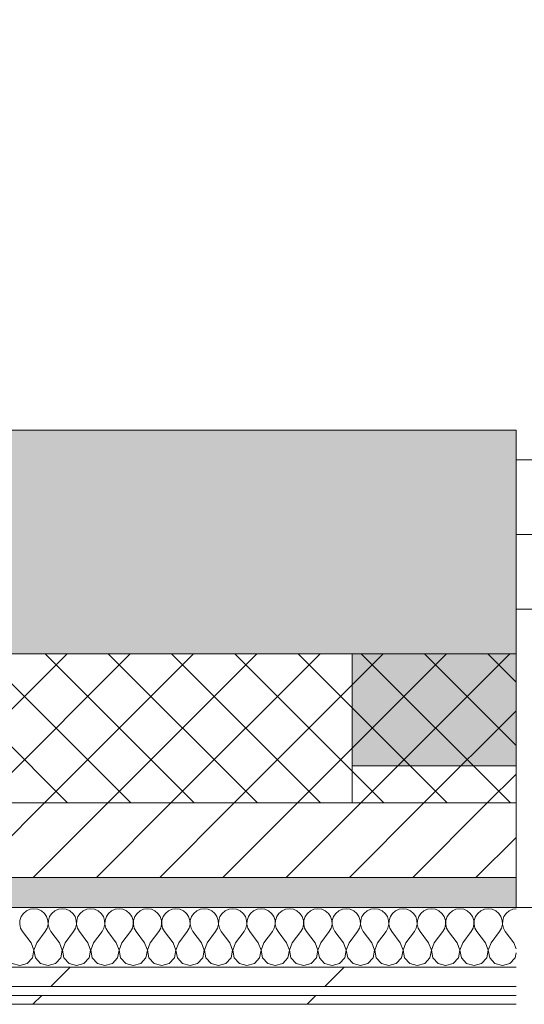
# Model space of a CAD drawing. Header units: millimetres. Extents: x -30280 to 19093, y -18706 to 4378.
# Tile 14 of 206: x -14619 to -14281, y -12404 to -11744. Entities that reach past the tile are written whole.
import ezdxf

# ---------------------------------------------------------------- set-up
doc = ezdxf.new("R2010")
doc.units = ezdxf.units.MM
doc.header["$MEASUREMENT"] = 0
doc.linetypes.add('Wipeout_Contour', pattern=[1000, 0, -1000])
for name, color, linetype in [('02_ACAB_Anotacio Portes', 7, 'Continuous'), ('12_FAÇ_Façana', 7, 'Continuous'), ('Nuevo_08_E_Envans secs', 7, 'Continuous'), ('Ventanas Archicad', 7, 'Continuous')]:
    doc.layers.add(name, color=color, linetype=linetype)
for name, color, linetype, lineweight in [('02_ACAB_Anotacio Portes_Pluma_Nº__46', 5, 'Continuous', 5), ('12_FAÇ_Façana_Pluma_Nº__1', 7, 'Continuous', 5), ('12_FAÇ_Façana_Pluma_Nº__2', 8, 'Continuous', 5), ('12_FAÇ_Façana_Pluma_Nº__7', 7, 'Continuous', 5), ('Nuevo_08_E_Envans secs_Pluma_Nº__1', 7, 'Continuous', 5), ('Ventanas Archicad_Pluma_Nº__1', 7, 'Continuous', 5), ('Ventanas Archicad_Pluma_Nº__7', 7, 'Continuous', 5)]:
    doc.layers.add(name, color=color, linetype=linetype, lineweight=lineweight)
for name, color, linetype, lineweight, true_color in [('12_FAÇ_Façana_Pluma_Nº__102', 7, 'Continuous', 5, 0xcccccc), ('12_FAÇ_Façana_Pluma_Nº__174', 7, 'Continuous', 13, 0xe4ad2c), ('12_FAÇ_Façana_Pluma_Nº__176', 7, 'Continuous', 15, 0x93a0c6), ('Nuevo_08_E_Envans secs_Pluma_Nº__102', 7, 'Continuous', 5, 0xcccccc), ('Nuevo_08_E_Envans secs_Pluma_Nº__171', 171, 'Continuous', 13, 0xaaaaff), ('Nuevo_08_E_Envans secs_Pluma_Nº__177', 7, 'Continuous', 15, 0xf7e046)]:
    doc.layers.add(name, color=color, linetype=linetype, lineweight=lineweight, true_color=true_color)
doc.styles.add('Estilo_Generado_1', font='arial.ttf')
pattern_1 = [(45, (0, 0), (-183.8478, 183.8478), [195, -65]), (45, (7e-14, 183.85), (-183.8478, 183.8478), [195, -65])]

# ---------------------------------------------------------------- blocks, each defined once
blk = doc.blocks.new('Muro_25_1', base_point=(-14286.11, -12338.98))
at = {"layer": '12_FAÇ_Façana_Pluma_Nº__102', "linetype": 'Continuous', "lineweight": 0, "true_color": 0xe5e5e5}
blk.add_hatch(color=254, dxfattribs=at).paths.add_polyline_path([(-14286.11, -12018.98), (-17641.11, -12018.98), (-17641.11, -12168.98), (-14286.11, -12168.98)])
at = {"layer": '12_FAÇ_Façana_Pluma_Nº__174', "linetype": 'Continuous', "lineweight": 13, "true_color": 0xe4ad2c}
h = blk.add_hatch(dxfattribs=at)
h.set_pattern_fill('SATE_Aislamiento_0001', color=42, style=0, pattern_type=2)
h.set_pattern_definition([(45, (0, 0), (-21.213203, 21.213203), []), (135, (0, 0), (21.213203, 21.213203), [])])
h.paths.add_polyline_path([(-17641.11, -12268.98), (-14286.11, -12268.98), (-14286.11, -12168.98), (-17641.11, -12168.98)])
at = {"layer": '12_FAÇ_Façana_Pluma_Nº__176', "linetype": 'Continuous', "lineweight": 0, "true_color": 0x495063}
blk.add_hatch(color=251, dxfattribs=at).paths.add_polyline_path([(-17641.11, -12338.98), (-14286.11, -12338.98), (-14286.11, -12318.98), (-17641.11, -12318.98)])
at = {"layer": '12_FAÇ_Façana_Pluma_Nº__2', "linetype": 'Continuous', "lineweight": 5}
h = blk.add_hatch(dxfattribs=at)
h.set_pattern_fill('Ceramic_0001', color=8, style=0, pattern_type=2)
h.set_pattern_definition([(45, (0, 0), (-21.213203, 21.213203), [])])
h.paths.add_polyline_path([(-17641.11, -12318.98), (-14286.11, -12318.98), (-14286.11, -12268.98), (-17641.11, -12268.98)])
at = {"layer": '12_FAÇ_Façana_Pluma_Nº__7', "color": 7, "linetype": 'Continuous', "lineweight": 5}
for p, q in [((-17641.11, -12168.98), (-14286.11, -12168.98)), ((-17641.11, -12268.98), (-14286.11, -12268.98)), ((-17641.11, -12318.98), (-14286.11, -12318.98))]:
    blk.add_line(p, q, dxfattribs=at)
at = {"layer": '12_FAÇ_Façana_Pluma_Nº__7', "color": 7, "linetype": 'Continuous', "lineweight": 5, "flags": 128}
for points in [[(-14286.11, -12018.98), (-17641.11, -12018.98)], [(-14286.11, -12058.98), (-14286.11, -12018.98)], [(-17641.11, -12338.98), (-14286.11, -12338.98)]]:
    blk.add_lwpolyline(points, dxfattribs=at)
blk = doc.blocks.new('Ventana Vertical Multi-Faja 27')
at = {"layer": 'Ventanas Archicad_Pluma_Nº__1', "color": 7, "linetype": 'Continuous', "lineweight": 5}
for p, q in [((-600, 50), (600, 50)), ((-600, 0), (-550, 0)), ((-550, -50), (-600, -50)), ((-600, -180), (-600, -155)), ((-600, -250), (600, -250))]:
    blk.add_line(p, q, dxfattribs=at)
at = {"layer": 'Ventanas Archicad_Pluma_Nº__7', "color": 7, "linetype": 'Continuous', "lineweight": 5}
for p, q in [((-600, 50), (-600, 30)), ((-600, 30), (-600, 0)), ((-600, 30), (-600, 0)), ((-600, 0), (-600, -50)), ((-600, 0), (-600, -50)), ((-600, 0), (-600, -50)), ((-600, 0), (-600, -50)), ((-600, -50), (-600, -80)), ((-600, -50), (-600, -80)), ((-600, -80), (-600, -155)), ((-600, -80), (-600, -155)), ((-600, -180), (-600, -230)), ((-600, -230), (-600, -250))]:
    blk.add_line(p, q, dxfattribs=at)
blk = doc.blocks.new('Muro_27_1', base_point=(-13091.11, -12338.98))
at = {"layer": '12_FAÇ_Façana', "linetype": 'Continuous', "lineweight": 0, "true_color": 0x000000}
h = blk.add_hatch(dxfattribs=at)
h.set_pattern_fill('Yeso_0001', color=18, style=0, pattern_type=2)
h.set_pattern_definition([(0, (0, 0), (0, 75), [0, -75])])
h.paths.add_polyline_path([(-14286.11, -12268.98), (-14286.11, -12243.98), (-14396.11, -12243.98), (-14396.11, -12268.98)])
at = {"layer": '12_FAÇ_Façana_Pluma_Nº__102', "linetype": 'Continuous', "lineweight": 0, "true_color": 0xe5e5e5}
blk.add_hatch(color=254, dxfattribs=at).paths.add_polyline_path([(-14396.11, -12168.98), (-14396.11, -12243.98), (-14286.11, -12243.98), (-14286.11, -12058.98)])
at = {"layer": '12_FAÇ_Façana_Pluma_Nº__1', "color": 7, "linetype": 'Continuous', "lineweight": 5}
for p, q in [((-14396.11, -12243.98), (-14396.11, -12268.98)), ((-14286.11, -12243.98), (-14396.11, -12243.98)), ((-14286.11, -12268.98), (-14286.11, -12243.98)), ((-14396.11, -12268.98), (-14286.11, -12268.98))]:
    blk.add_line(p, q, dxfattribs=at)
at = {"layer": '12_FAÇ_Façana_Pluma_Nº__7', "color": 7, "linetype": 'Continuous', "lineweight": 5}
for p, q in [((-14286.11, -12038.98), (-14286.11, -12058.98)), ((-14286.11, -12058.98), (-14286.11, -12088.98)), ((-14286.11, -12058.98), (-14286.11, -12088.98)), ((-14286.11, -12088.98), (-14286.11, -12138.98)), ((-14286.11, -12088.98), (-14286.11, -12138.98)), ((-14286.11, -12138.98), (-14286.11, -12168.98)), ((-14286.11, -12138.98), (-14286.11, -12168.98)), ((-14396.11, -12168.98), (-14396.11, -12243.98)), ((-14286.11, -12168.98), (-14286.11, -12243.98)), ((-14286.11, -12168.98), (-14286.11, -12243.98)), ((-14286.11, -12268.98), (-14286.11, -12318.98)), ((-14286.11, -12318.98), (-14286.11, -12338.98))]:
    blk.add_line(p, q, dxfattribs=at)
at = {"layer": 'Ventanas Archicad', "color": 253, "linetype": 'Continuous', "lineweight": 5, "true_color": 0xa4a4a6, "zscale": 1000}
blk.add_blockref('Ventana Vertical Multi-Faja 27', (-13686.11, -12088.98), dxfattribs=at)
blk = doc.blocks.new('*X412')
at = {"layer": 'Nuevo_08_E_Envans secs_Pluma_Nº__102', "color": 254, "linetype": 'Continuous', "lineweight": 5, "true_color": 0xcccccc}
for p, q in [((-14616.55, -12343.03), (-14618.04, -12345.19)), ((-14614.53, -12341.35), (-14616.55, -12343.03)), ((-14612.13, -12340.29), (-14614.53, -12341.35)), ((-14609.52, -12339.93), (-14612.13, -12340.29)), ((-14606.92, -12340.29), (-14609.52, -12339.93)), ((-14604.52, -12341.35), (-14606.92, -12340.29)), ((-14602.49, -12343.03), (-14604.52, -12341.35)), ((-14601.01, -12345.19), (-14602.49, -12343.03)), ((-14597.51, -12343.03), (-14598.99, -12345.19)), ((-14595.48, -12341.35), (-14597.51, -12343.03)), ((-14593.08, -12340.29), (-14595.48, -12341.35)), ((-14590.48, -12339.93), (-14593.08, -12340.29)), ((-14587.87, -12340.29), (-14590.48, -12339.93)), ((-14585.47, -12341.35), (-14587.87, -12340.29)), ((-14583.45, -12343.03), (-14585.47, -12341.35)), ((-14581.96, -12345.19), (-14583.45, -12343.03)), ((-14578.46, -12343.03), (-14579.95, -12345.19)), ((-14576.44, -12341.35), (-14578.46, -12343.03)), ((-14574.03, -12340.29), (-14576.44, -12341.35)), ((-14571.43, -12339.93), (-14574.03, -12340.29)), ((-14568.83, -12340.29), (-14571.43, -12339.93)), ((-14566.42, -12341.35), (-14568.83, -12340.29)), ((-14564.4, -12343.03), (-14566.42, -12341.35)), ((-14562.91, -12345.19), (-14564.4, -12343.03)), ((-14559.41, -12343.03), (-14560.9, -12345.19)), ((-14557.39, -12341.35), (-14559.41, -12343.03)), ((-14554.98, -12340.29), (-14557.39, -12341.35)), ((-14552.38, -12339.93), (-14554.98, -12340.29)), ((-14549.78, -12340.29), (-14552.38, -12339.93)), ((-14547.37, -12341.35), (-14549.78, -12340.29)), ((-14545.35, -12343.03), (-14547.37, -12341.35)), ((-14543.86, -12345.19), (-14545.35, -12343.03)), ((-14540.36, -12343.03), (-14541.85, -12345.19)), ((-14538.34, -12341.35), (-14540.36, -12343.03)), ((-14535.94, -12340.29), (-14538.34, -12341.35)), ((-14533.33, -12339.93), (-14535.94, -12340.29)), ((-14530.73, -12340.29), (-14533.33, -12339.93)), ((-14528.33, -12341.35), (-14530.73, -12340.29)), ((-14526.3, -12343.03), (-14528.33, -12341.35)), ((-14524.81, -12345.19), (-14526.3, -12343.03)), ((-14521.32, -12343.03), (-14522.8, -12345.19)), ((-14519.29, -12341.35), (-14521.32, -12343.03)), ((-14516.89, -12340.29), (-14519.29, -12341.35)), ((-14514.29, -12339.93), (-14516.89, -12340.29)), ((-14511.68, -12340.29), (-14514.29, -12339.93)), ((-14509.28, -12341.35), (-14511.68, -12340.29)), ((-14507.26, -12343.03), (-14509.28, -12341.35)), ((-14505.77, -12345.19), (-14507.26, -12343.03)), ((-14502.27, -12343.03), (-14503.76, -12345.19)), ((-14500.25, -12341.35), (-14502.27, -12343.03)), ((-14497.84, -12340.29), (-14500.25, -12341.35)), ((-14495.24, -12339.93), (-14497.84, -12340.29)), ((-14492.64, -12340.29), (-14495.24, -12339.93)), ((-14490.23, -12341.35), (-14492.64, -12340.29)), ((-14488.21, -12343.03), (-14490.23, -12341.35)), ((-14486.72, -12345.19), (-14488.21, -12343.03)), ((-14483.22, -12343.03), (-14484.71, -12345.19)), ((-14481.2, -12341.35), (-14483.22, -12343.03)), ((-14478.79, -12340.29), (-14481.2, -12341.35)), ((-14476.19, -12339.93), (-14478.79, -12340.29)), ((-14473.59, -12340.29), (-14476.19, -12339.93)), ((-14471.18, -12341.35), (-14473.59, -12340.29)), ((-14469.16, -12343.03), (-14471.18, -12341.35)), ((-14467.67, -12345.19), (-14469.16, -12343.03)), ((-14464.17, -12343.03), (-14465.66, -12345.19)), ((-14462.15, -12341.35), (-14464.17, -12343.03)), ((-14459.75, -12340.29), (-14462.15, -12341.35)), ((-14457.14, -12339.93), (-14459.75, -12340.29)), ((-14454.54, -12340.29), (-14457.14, -12339.93)), ((-14452.14, -12341.35), (-14454.54, -12340.29)), ((-14450.11, -12343.03), (-14452.14, -12341.35)), ((-14448.62, -12345.19), (-14450.11, -12343.03)), ((-14445.13, -12343.03), (-14446.61, -12345.19)), ((-14443.1, -12341.35), (-14445.13, -12343.03)), ((-14440.7, -12340.29), (-14443.1, -12341.35)), ((-14438.1, -12339.93), (-14440.7, -12340.29)), ((-14435.49, -12340.29), (-14438.1, -12339.93)), ((-14433.09, -12341.35), (-14435.49, -12340.29)), ((-14431.06, -12343.03), (-14433.09, -12341.35)), ((-14429.58, -12345.19), (-14431.06, -12343.03)), ((-14426.08, -12343.03), (-14427.57, -12345.19)), ((-14424.05, -12341.35), (-14426.08, -12343.03)), ((-14421.65, -12340.29), (-14424.05, -12341.35)), ((-14419.05, -12339.93), (-14421.65, -12340.29)), ((-14416.45, -12340.29), (-14419.05, -12339.93)), ((-14414.04, -12341.35), (-14416.45, -12340.29)), ((-14412.02, -12343.03), (-14414.04, -12341.35)), ((-14410.53, -12345.19), (-14412.02, -12343.03)), ((-14407.03, -12343.03), (-14408.52, -12345.19)), ((-14405.01, -12341.35), (-14407.03, -12343.03)), ((-14402.6, -12340.29), (-14405.01, -12341.35)), ((-14400, -12339.93), (-14402.6, -12340.29)), ((-14397.4, -12340.29), (-14400, -12339.93)), ((-14394.99, -12341.35), (-14397.4, -12340.29)), ((-14392.97, -12343.03), (-14394.99, -12341.35)), ((-14391.48, -12345.19), (-14392.97, -12343.03)), ((-14387.98, -12343.03), (-14389.47, -12345.19)), ((-14385.96, -12341.35), (-14387.98, -12343.03)), ((-14383.55, -12340.29), (-14385.96, -12341.35)), ((-14380.95, -12339.93), (-14383.55, -12340.29)), ((-14378.35, -12340.29), (-14380.95, -12339.93)), ((-14375.95, -12341.35), (-14378.35, -12340.29)), ((-14373.92, -12343.03), (-14375.95, -12341.35)), ((-14372.43, -12345.19), (-14373.92, -12343.03)), ((-14368.94, -12343.03), (-14370.42, -12345.19)), ((-14366.91, -12341.35), (-14368.94, -12343.03)), ((-14364.51, -12340.29), (-14366.91, -12341.35)), ((-14361.9, -12339.93), (-14364.51, -12340.29)), ((-14359.3, -12340.29), (-14361.9, -12339.93)), ((-14356.9, -12341.35), (-14359.3, -12340.29)), ((-14354.87, -12343.03), (-14356.9, -12341.35)), ((-14353.39, -12345.19), (-14354.87, -12343.03)), ((-14349.89, -12343.03), (-14351.38, -12345.19)), ((-14347.86, -12341.35), (-14349.89, -12343.03)), ((-14345.46, -12340.29), (-14347.86, -12341.35)), ((-14342.86, -12339.93), (-14345.46, -12340.29)), ((-14340.25, -12340.29), (-14342.86, -12339.93)), ((-14337.85, -12341.35), (-14340.25, -12340.29)), ((-14335.83, -12343.03), (-14337.85, -12341.35)), ((-14334.34, -12345.19), (-14335.83, -12343.03)), ((-14330.84, -12343.03), (-14332.33, -12345.19)), ((-14328.82, -12341.35), (-14330.84, -12343.03)), ((-14326.41, -12340.29), (-14328.82, -12341.35)), ((-14323.81, -12339.93), (-14326.41, -12340.29)), ((-14321.21, -12340.29), (-14323.81, -12339.93)), ((-14318.8, -12341.35), (-14321.21, -12340.29)), ((-14316.78, -12343.03), (-14318.8, -12341.35)), ((-14315.29, -12345.19), (-14316.78, -12343.03)), ((-14311.79, -12343.03), (-14313.28, -12345.19)), ((-14309.77, -12341.35), (-14311.79, -12343.03)), ((-14307.36, -12340.29), (-14309.77, -12341.35)), ((-14304.76, -12339.93), (-14307.36, -12340.29)), ((-14302.16, -12340.29), (-14304.76, -12339.93)), ((-14299.75, -12341.35), (-14302.16, -12340.29)), ((-14297.73, -12343.03), (-14299.75, -12341.35)), ((-14296.24, -12345.19), (-14297.73, -12343.03)), ((-14292.74, -12343.03), (-14294.23, -12345.19)), ((-14290.72, -12341.35), (-14292.74, -12343.03)), ((-14288.32, -12340.29), (-14290.72, -12341.35)), ((-14286.11, -12339.98), (-14288.32, -12340.29)), ((-14618.88, -12347.68), (-14619.01, -12350.31)), ((-14619.01, -12350.31), (-14618.41, -12352.87)), ((-14618.04, -12345.19), (-14618.88, -12347.68)), ((-14600.17, -12347.68), (-14601.01, -12345.19)), ((-14600.63, -12352.87), (-14600.04, -12350.31)), ((-14600.04, -12350.31), (-14600.17, -12347.68)), ((-14599.83, -12347.68), (-14599.96, -12350.31)), ((-14599.96, -12350.31), (-14599.37, -12352.87)), ((-14598.99, -12345.19), (-14599.83, -12347.68)), ((-14581.12, -12347.68), (-14581.96, -12345.19)), ((-14581.59, -12352.87), (-14580.99, -12350.31)), ((-14580.99, -12350.31), (-14581.12, -12347.68)), ((-14580.79, -12347.68), (-14580.91, -12350.31)), ((-14580.91, -12350.31), (-14580.32, -12352.87)), ((-14579.95, -12345.19), (-14580.79, -12347.68)), ((-14562.07, -12347.68), (-14562.91, -12345.19)), ((-14562.54, -12352.87), (-14561.94, -12350.31)), ((-14561.94, -12350.31), (-14562.07, -12347.68)), ((-14561.74, -12347.68), (-14561.87, -12350.31)), ((-14561.87, -12350.31), (-14561.27, -12352.87)), ((-14560.9, -12345.19), (-14561.74, -12347.68)), ((-14543.02, -12347.68), (-14543.86, -12345.19)), ((-14543.49, -12352.87), (-14542.9, -12350.31)), ((-14542.9, -12350.31), (-14543.02, -12347.68)), ((-14542.69, -12347.68), (-14542.82, -12350.31)), ((-14542.82, -12350.31), (-14542.22, -12352.87)), ((-14541.85, -12345.19), (-14542.69, -12347.68)), ((-14523.98, -12347.68), (-14524.81, -12345.19)), ((-14524.44, -12352.87), (-14523.85, -12350.31)), ((-14523.85, -12350.31), (-14523.98, -12347.68)), ((-14523.64, -12347.68), (-14523.77, -12350.31)), ((-14523.77, -12350.31), (-14523.18, -12352.87)), ((-14522.8, -12345.19), (-14523.64, -12347.68)), ((-14504.93, -12347.68), (-14505.77, -12345.19)), ((-14505.4, -12352.87), (-14504.8, -12350.31)), ((-14504.8, -12350.31), (-14504.93, -12347.68)), ((-14504.6, -12347.68), (-14504.72, -12350.31)), ((-14504.72, -12350.31), (-14504.13, -12352.87)), ((-14503.76, -12345.19), (-14504.6, -12347.68)), ((-14485.88, -12347.68), (-14486.72, -12345.19)), ((-14486.35, -12352.87), (-14485.75, -12350.31)), ((-14485.75, -12350.31), (-14485.88, -12347.68)), ((-14485.55, -12347.68), (-14485.68, -12350.31)), ((-14485.68, -12350.31), (-14485.08, -12352.87)), ((-14484.71, -12345.19), (-14485.55, -12347.68)), ((-14466.83, -12347.68), (-14467.67, -12345.19)), ((-14467.3, -12352.87), (-14466.71, -12350.31)), ((-14466.71, -12350.31), (-14466.83, -12347.68)), ((-14466.5, -12347.68), (-14466.63, -12350.31)), ((-14466.63, -12350.31), (-14466.03, -12352.87)), ((-14465.66, -12345.19), (-14466.5, -12347.68)), ((-14447.78, -12347.68), (-14448.62, -12345.19)), ((-14448.25, -12352.87), (-14447.66, -12350.31)), ((-14447.66, -12350.31), (-14447.78, -12347.68)), ((-14447.45, -12347.68), (-14447.58, -12350.31)), ((-14447.58, -12350.31), (-14446.99, -12352.87)), ((-14446.61, -12345.19), (-14447.45, -12347.68)), ((-14428.74, -12347.68), (-14429.58, -12345.19)), ((-14429.2, -12352.87), (-14428.61, -12350.31)), ((-14428.61, -12350.31), (-14428.74, -12347.68)), ((-14428.41, -12347.68), (-14428.53, -12350.31)), ((-14428.53, -12350.31), (-14427.94, -12352.87)), ((-14427.57, -12345.19), (-14428.41, -12347.68)), ((-14409.69, -12347.68), (-14410.53, -12345.19)), ((-14410.16, -12352.87), (-14409.56, -12350.31)), ((-14409.56, -12350.31), (-14409.69, -12347.68)), ((-14409.36, -12347.68), (-14409.49, -12350.31)), ((-14409.49, -12350.31), (-14408.89, -12352.87)), ((-14408.52, -12345.19), (-14409.36, -12347.68)), ((-14390.64, -12347.68), (-14391.48, -12345.19)), ((-14391.11, -12352.87), (-14390.51, -12350.31)), ((-14390.51, -12350.31), (-14390.64, -12347.68)), ((-14390.31, -12347.68), (-14390.44, -12350.31)), ((-14390.44, -12350.31), (-14389.84, -12352.87)), ((-14389.47, -12345.19), (-14390.31, -12347.68)), ((-14371.59, -12347.68), (-14372.43, -12345.19)), ((-14372.06, -12352.87), (-14371.47, -12350.31)), ((-14371.47, -12350.31), (-14371.59, -12347.68)), ((-14371.26, -12347.68), (-14371.39, -12350.31)), ((-14371.39, -12350.31), (-14370.8, -12352.87)), ((-14370.42, -12345.19), (-14371.26, -12347.68)), ((-14352.55, -12347.68), (-14353.39, -12345.19)), ((-14353.01, -12352.87), (-14352.42, -12350.31)), ((-14352.42, -12350.31), (-14352.55, -12347.68)), ((-14352.22, -12347.68), (-14352.34, -12350.31)), ((-14352.34, -12350.31), (-14351.75, -12352.87)), ((-14351.38, -12345.19), (-14352.22, -12347.68)), ((-14333.5, -12347.68), (-14334.34, -12345.19)), ((-14333.97, -12352.87), (-14333.37, -12350.31)), ((-14333.37, -12350.31), (-14333.5, -12347.68)), ((-14333.17, -12347.68), (-14333.29, -12350.31)), ((-14333.29, -12350.31), (-14332.7, -12352.87)), ((-14332.33, -12345.19), (-14333.17, -12347.68)), ((-14314.45, -12347.68), (-14315.29, -12345.19)), ((-14314.92, -12352.87), (-14314.32, -12350.31)), ((-14314.32, -12350.31), (-14314.45, -12347.68)), ((-14314.12, -12347.68), (-14314.25, -12350.31)), ((-14314.25, -12350.31), (-14313.65, -12352.87)), ((-14313.28, -12345.19), (-14314.12, -12347.68)), ((-14295.4, -12347.68), (-14296.24, -12345.19)), ((-14295.87, -12352.87), (-14295.28, -12350.31)), ((-14295.28, -12350.31), (-14295.4, -12347.68)), ((-14295.07, -12347.68), (-14295.2, -12350.31)), ((-14295.2, -12350.31), (-14294.6, -12352.87)), ((-14294.23, -12345.19), (-14295.07, -12347.68)), ((-14618.41, -12352.87), (-14617.14, -12355.17)), ((-14611.43, -12362.79), (-14617.14, -12355.17)), ((-14607.62, -12362.79), (-14601.9, -12355.17)), ((-14601.9, -12355.17), (-14600.63, -12352.87)), ((-14599.37, -12352.87), (-14598.1, -12355.17)), ((-14592.38, -12362.79), (-14598.1, -12355.17)), ((-14588.57, -12362.79), (-14582.86, -12355.17)), ((-14582.86, -12355.17), (-14581.59, -12352.87)), ((-14580.32, -12352.87), (-14579.05, -12355.17)), ((-14573.33, -12362.79), (-14579.05, -12355.17)), ((-14569.52, -12362.79), (-14563.81, -12355.17)), ((-14563.81, -12355.17), (-14562.54, -12352.87)), ((-14561.27, -12352.87), (-14560, -12355.17)), ((-14554.29, -12362.79), (-14560, -12355.17)), ((-14550.48, -12362.79), (-14544.76, -12355.17)), ((-14544.76, -12355.17), (-14543.49, -12352.87)), ((-14542.22, -12352.87), (-14540.95, -12355.17)), ((-14535.24, -12362.79), (-14540.95, -12355.17)), ((-14531.43, -12362.79), (-14525.71, -12355.17)), ((-14525.71, -12355.17), (-14524.44, -12352.87)), ((-14523.18, -12352.87), (-14521.9, -12355.17)), ((-14516.19, -12362.79), (-14521.9, -12355.17)), ((-14512.38, -12362.79), (-14506.67, -12355.17)), ((-14506.67, -12355.17), (-14505.4, -12352.87)), ((-14504.13, -12352.87), (-14502.86, -12355.17)), ((-14497.14, -12362.79), (-14502.86, -12355.17)), ((-14493.33, -12362.79), (-14487.62, -12355.17)), ((-14487.62, -12355.17), (-14486.35, -12352.87)), ((-14485.08, -12352.87), (-14483.81, -12355.17)), ((-14478.1, -12362.79), (-14483.81, -12355.17)), ((-14474.29, -12362.79), (-14468.57, -12355.17)), ((-14468.57, -12355.17), (-14467.3, -12352.87)), ((-14466.03, -12352.87), (-14464.76, -12355.17)), ((-14459.05, -12362.79), (-14464.76, -12355.17)), ((-14455.24, -12362.79), (-14449.52, -12355.17)), ((-14449.52, -12355.17), (-14448.25, -12352.87)), ((-14446.99, -12352.87), (-14445.71, -12355.17)), ((-14440, -12362.79), (-14445.71, -12355.17)), ((-14436.19, -12362.79), (-14430.48, -12355.17)), ((-14430.48, -12355.17), (-14429.2, -12352.87)), ((-14427.94, -12352.87), (-14426.67, -12355.17)), ((-14420.95, -12362.79), (-14426.67, -12355.17)), ((-14417.14, -12362.79), (-14411.43, -12355.17)), ((-14411.43, -12355.17), (-14410.16, -12352.87)), ((-14408.89, -12352.87), (-14407.62, -12355.17)), ((-14401.9, -12362.79), (-14407.62, -12355.17)), ((-14398.1, -12362.79), (-14392.38, -12355.17)), ((-14392.38, -12355.17), (-14391.11, -12352.87)), ((-14389.84, -12352.87), (-14388.57, -12355.17)), ((-14382.86, -12362.79), (-14388.57, -12355.17)), ((-14379.05, -12362.79), (-14373.33, -12355.17)), ((-14373.33, -12355.17), (-14372.06, -12352.87)), ((-14370.8, -12352.87), (-14369.52, -12355.17)), ((-14363.81, -12362.79), (-14369.52, -12355.17)), ((-14360, -12362.79), (-14354.29, -12355.17)), ((-14354.29, -12355.17), (-14353.01, -12352.87)), ((-14351.75, -12352.87), (-14350.48, -12355.17)), ((-14344.76, -12362.79), (-14350.48, -12355.17)), ((-14340.95, -12362.79), (-14335.24, -12355.17)), ((-14335.24, -12355.17), (-14333.97, -12352.87)), ((-14332.7, -12352.87), (-14331.43, -12355.17)), ((-14325.71, -12362.79), (-14331.43, -12355.17)), ((-14321.9, -12362.79), (-14316.19, -12355.17)), ((-14316.19, -12355.17), (-14314.92, -12352.87)), ((-14313.65, -12352.87), (-14312.38, -12355.17)), ((-14306.67, -12362.79), (-14312.38, -12355.17)), ((-14302.86, -12362.79), (-14297.14, -12355.17)), ((-14297.14, -12355.17), (-14295.87, -12352.87)), ((-14294.6, -12352.87), (-14293.33, -12355.17)), ((-14287.62, -12362.79), (-14293.33, -12355.17)), ((-14609.56, -12367.64), (-14611.43, -12362.79)), ((-14607.62, -12362.79), (-14609.49, -12367.64)), ((-14590.51, -12367.64), (-14592.38, -12362.79)), ((-14588.57, -12362.79), (-14590.44, -12367.64)), ((-14571.47, -12367.64), (-14573.33, -12362.79)), ((-14569.52, -12362.79), (-14571.39, -12367.64)), ((-14552.42, -12367.64), (-14554.29, -12362.79)), ((-14550.48, -12362.79), (-14552.34, -12367.64)), ((-14533.37, -12367.64), (-14535.24, -12362.79)), ((-14531.43, -12362.79), (-14533.29, -12367.64)), ((-14514.32, -12367.64), (-14516.19, -12362.79)), ((-14512.38, -12362.79), (-14514.25, -12367.64)), ((-14495.28, -12367.64), (-14497.14, -12362.79)), ((-14493.33, -12362.79), (-14495.2, -12367.64)), ((-14476.23, -12367.64), (-14478.1, -12362.79)), ((-14474.29, -12362.79), (-14476.15, -12367.64)), ((-14457.18, -12367.64), (-14459.05, -12362.79)), ((-14455.24, -12362.79), (-14457.1, -12367.64)), ((-14438.13, -12367.64), (-14440, -12362.79)), ((-14436.19, -12362.79), (-14438.06, -12367.64)), ((-14419.09, -12367.64), (-14420.95, -12362.79)), ((-14417.14, -12362.79), (-14419.01, -12367.64)), ((-14400.04, -12367.64), (-14401.9, -12362.79)), ((-14398.1, -12362.79), (-14399.96, -12367.64)), ((-14380.99, -12367.64), (-14382.86, -12362.79)), ((-14379.05, -12362.79), (-14380.91, -12367.64)), ((-14361.94, -12367.64), (-14363.81, -12362.79)), ((-14360, -12362.79), (-14361.87, -12367.64)), ((-14342.9, -12367.64), (-14344.76, -12362.79)), ((-14340.95, -12362.79), (-14342.82, -12367.64)), ((-14323.85, -12367.64), (-14325.71, -12362.79)), ((-14321.9, -12362.79), (-14323.77, -12367.64)), ((-14304.8, -12367.64), (-14306.67, -12362.79)), ((-14302.86, -12362.79), (-14304.72, -12367.64)), ((-14286.11, -12366.72), (-14287.62, -12362.79)), ((-14610.53, -12372.76), (-14609.56, -12367.64)), ((-14609.49, -12367.64), (-14608.52, -12372.76)), ((-14591.48, -12372.76), (-14590.51, -12367.64)), ((-14590.44, -12367.64), (-14589.47, -12372.76)), ((-14572.43, -12372.76), (-14571.47, -12367.64)), ((-14571.39, -12367.64), (-14570.42, -12372.76)), ((-14553.39, -12372.76), (-14552.42, -12367.64)), ((-14552.34, -12367.64), (-14551.38, -12372.76)), ((-14534.34, -12372.76), (-14533.37, -12367.64)), ((-14533.29, -12367.64), (-14532.33, -12372.76)), ((-14515.29, -12372.76), (-14514.32, -12367.64)), ((-14514.25, -12367.64), (-14513.28, -12372.76)), ((-14496.24, -12372.76), (-14495.28, -12367.64)), ((-14495.2, -12367.64), (-14494.23, -12372.76)), ((-14477.2, -12372.76), (-14476.23, -12367.64)), ((-14476.15, -12367.64), (-14475.19, -12372.76)), ((-14458.15, -12372.76), (-14457.18, -12367.64)), ((-14457.1, -12367.64), (-14456.14, -12372.76)), ((-14439.1, -12372.76), (-14438.13, -12367.64)), ((-14438.06, -12367.64), (-14437.09, -12372.76)), ((-14420.05, -12372.76), (-14419.09, -12367.64)), ((-14419.01, -12367.64), (-14418.04, -12372.76)), ((-14401.01, -12372.76), (-14400.04, -12367.64)), ((-14399.96, -12367.64), (-14398.99, -12372.76)), ((-14381.96, -12372.76), (-14380.99, -12367.64)), ((-14380.91, -12367.64), (-14379.95, -12372.76)), ((-14362.91, -12372.76), (-14361.94, -12367.64)), ((-14361.87, -12367.64), (-14360.9, -12372.76)), ((-14343.86, -12372.76), (-14342.9, -12367.64)), ((-14342.82, -12367.64), (-14341.85, -12372.76)), ((-14324.81, -12372.76), (-14323.85, -12367.64)), ((-14323.77, -12367.64), (-14322.8, -12372.76)), ((-14305.77, -12372.76), (-14304.8, -12367.64)), ((-14304.72, -12367.64), (-14303.76, -12372.76)), ((-14286.72, -12372.76), (-14286.11, -12369.53)), ((-14624.05, -12376.6), (-14619.05, -12378.02)), ((-14619.05, -12378.02), (-14614.04, -12376.6)), ((-14614.04, -12376.6), (-14610.53, -12372.76)), ((-14608.52, -12372.76), (-14605.01, -12376.6)), ((-14605.01, -12376.6), (-14600, -12378.02)), ((-14600, -12378.02), (-14594.99, -12376.6)), ((-14594.99, -12376.6), (-14591.48, -12372.76)), ((-14589.47, -12372.76), (-14585.96, -12376.6)), ((-14585.96, -12376.6), (-14580.95, -12378.02)), ((-14580.95, -12378.02), (-14575.95, -12376.6)), ((-14575.95, -12376.6), (-14572.43, -12372.76)), ((-14570.42, -12372.76), (-14566.91, -12376.6)), ((-14566.91, -12376.6), (-14561.9, -12378.02)), ((-14561.9, -12378.02), (-14556.9, -12376.6)), ((-14556.9, -12376.6), (-14553.39, -12372.76)), ((-14551.38, -12372.76), (-14547.86, -12376.6)), ((-14547.86, -12376.6), (-14542.86, -12378.02)), ((-14542.86, -12378.02), (-14537.85, -12376.6)), ((-14537.85, -12376.6), (-14534.34, -12372.76)), ((-14532.33, -12372.76), (-14528.82, -12376.6)), ((-14528.82, -12376.6), (-14523.81, -12378.02)), ((-14523.81, -12378.02), (-14518.8, -12376.6)), ((-14518.8, -12376.6), (-14515.29, -12372.76)), ((-14513.28, -12372.76), (-14509.77, -12376.6)), ((-14509.77, -12376.6), (-14504.76, -12378.02)), ((-14504.76, -12378.02), (-14499.75, -12376.6)), ((-14499.75, -12376.6), (-14496.24, -12372.76)), ((-14494.23, -12372.76), (-14490.72, -12376.6)), ((-14490.72, -12376.6), (-14485.71, -12378.02)), ((-14485.71, -12378.02), (-14480.71, -12376.6)), ((-14480.71, -12376.6), (-14477.2, -12372.76)), ((-14475.19, -12372.76), (-14471.67, -12376.6)), ((-14471.67, -12376.6), (-14466.67, -12378.02)), ((-14466.67, -12378.02), (-14461.66, -12376.6)), ((-14461.66, -12376.6), (-14458.15, -12372.76)), ((-14456.14, -12372.76), (-14452.63, -12376.6)), ((-14452.63, -12376.6), (-14447.62, -12378.02)), ((-14447.62, -12378.02), (-14442.61, -12376.6)), ((-14442.61, -12376.6), (-14439.1, -12372.76)), ((-14437.09, -12372.76), (-14433.58, -12376.6)), ((-14433.58, -12376.6), (-14428.57, -12378.02)), ((-14428.57, -12378.02), (-14423.56, -12376.6)), ((-14423.56, -12376.6), (-14420.05, -12372.76)), ((-14418.04, -12372.76), (-14414.53, -12376.6)), ((-14414.53, -12376.6), (-14409.52, -12378.02)), ((-14409.52, -12378.02), (-14404.52, -12376.6)), ((-14404.52, -12376.6), (-14401.01, -12372.76)), ((-14398.99, -12372.76), (-14395.48, -12376.6)), ((-14395.48, -12376.6), (-14390.48, -12378.02)), ((-14390.48, -12378.02), (-14385.47, -12376.6)), ((-14385.47, -12376.6), (-14381.96, -12372.76)), ((-14379.95, -12372.76), (-14376.44, -12376.6)), ((-14376.44, -12376.6), (-14371.43, -12378.02)), ((-14371.43, -12378.02), (-14366.42, -12376.6)), ((-14366.42, -12376.6), (-14362.91, -12372.76)), ((-14360.9, -12372.76), (-14357.39, -12376.6)), ((-14357.39, -12376.6), (-14352.38, -12378.02)), ((-14352.38, -12378.02), (-14347.37, -12376.6)), ((-14347.37, -12376.6), (-14343.86, -12372.76)), ((-14341.85, -12372.76), (-14338.34, -12376.6)), ((-14338.34, -12376.6), (-14333.33, -12378.02)), ((-14333.33, -12378.02), (-14328.33, -12376.6)), ((-14328.33, -12376.6), (-14324.81, -12372.76)), ((-14322.8, -12372.76), (-14319.29, -12376.6)), ((-14319.29, -12376.6), (-14314.29, -12378.02)), ((-14314.29, -12378.02), (-14309.28, -12376.6)), ((-14309.28, -12376.6), (-14305.77, -12372.76)), ((-14303.76, -12372.76), (-14300.25, -12376.6)), ((-14300.25, -12376.6), (-14295.24, -12378.02)), ((-14295.24, -12378.02), (-14290.23, -12376.6)), ((-14290.23, -12376.6), (-14286.72, -12372.76))]:
    blk.add_line(p, q, dxfattribs=at)
blk = doc.blocks.new('Muro_112_1', base_point=(-17641.11, -12338.98))
at = {"layer": 'Nuevo_08_E_Envans secs_Pluma_Nº__1', "color": 7, "linetype": 'Continuous', "lineweight": 5, "flags": 128}
blk.add_lwpolyline([(-14286.11, -12338.98), (-17641.11, -12338.98)], dxfattribs=at)
at = {"color": 254, "linetype": 'Wipeout_Contour', "lineweight": 0, "ltscale": 80924.457459}
blk.add_wipeout([(-17641.11, -12391.98), (-14286.11, -12391.98), (-14286.11, -12378.98), (-17641.11, -12378.98)], dxfattribs=at).dxf.layer = 'Nuevo_08_E_Envans secs'
at = {"color": 254, "linetype": 'Wipeout_Contour', "lineweight": 0, "ltscale": 80962.589816}
blk.add_wipeout([(-17641.11, -12403.98), (-14286.11, -12403.98), (-14286.11, -12397.98), (-17641.11, -12397.98)], dxfattribs=at).dxf.layer = 'Nuevo_08_E_Envans secs'
at = {"layer": 'Nuevo_08_E_Envans secs_Pluma_Nº__171', "linetype": 'Continuous', "lineweight": 13, "true_color": 0xaaaaff}
h = blk.add_hatch(dxfattribs=at)
h.set_pattern_fill('Panellat_HPL_0001', color=161, style=0, pattern_type=2)
h.set_pattern_definition(pattern_1)
h.paths.add_polyline_path([(-17641.11, -12403.98), (-14286.11, -12403.98), (-14286.11, -12397.98), (-17641.11, -12397.98)])
at = {"layer": 'Nuevo_08_E_Envans secs_Pluma_Nº__177', "linetype": 'Continuous', "lineweight": 15, "true_color": 0xf7e046}
h = blk.add_hatch(dxfattribs=at)
h.set_pattern_fill('Panellat_HPL_0001', color=53, style=0, pattern_type=2)
h.set_pattern_definition(pattern_1)
h.paths.add_polyline_path([(-17641.11, -12391.98), (-14286.11, -12391.98), (-14286.11, -12378.98), (-17641.11, -12378.98)])
at = {"layer": 'Nuevo_08_E_Envans secs_Pluma_Nº__1', "color": 7, "linetype": 'Continuous', "lineweight": 5}
for p, q in [((-17641.11, -12378.98), (-14286.11, -12378.98)), ((-17641.11, -12391.98), (-14286.11, -12391.98)), ((-17641.11, -12397.98), (-14286.11, -12397.98))]:
    blk.add_line(p, q, dxfattribs=at)
at = {"layer": 'Nuevo_08_E_Envans secs_Pluma_Nº__1', "color": 7, "linetype": 'Continuous', "lineweight": 5, "flags": 128}
blk.add_lwpolyline([(-17641.11, -12403.98), (-14286.11, -12403.98)], dxfattribs=at)
at = {"layer": 'Nuevo_08_E_Envans secs', "color": 7, "lineweight": 20}
blk.add_blockref('*X412', (0, 0), dxfattribs=at)
blk = doc.blocks.new('Etiqueta_45_1', base_point=(-13766.82, -10750.86))
at = {"layer": '02_ACAB_Anotacio Portes_Pluma_Nº__46', "color": 5, "lineweight": 5, "insert": (-13766.82, -11089), "char_height": 300, "attachment_point": 2, "style": 'Estilo_Generado_1'}
blk.add_mtext('\\A1;{\\pqc;\\pt0,46000;\\fArial|b0|i0|c0|p0;\\W1.000000;F01\\fArial|b0|i0|c0|p0;\\W1.000000;\\A1{\\H.66x;\\S^  ;}\\fArial|b0|i0|c0|p0;\\W1.000000;\\fArial|b0|i0|c0|p0;\\W1.000000;\\A1{\\H.66x;\\S^  ;}\\fArial|b0|i0|c0|p0;\\W1.000000; \\fArial|b0|i0|c0|p0;\\W1.000000;\\fArial|b0|i0|c0|p0;\\W1.000000;\\fArial|b0|i0|c0|p0;\\W1.000000;\\fArial|b0|i0|c0|p0;\\W1.000000;\\fArial|b0|i0|c0|p0;\\W1.000000;\\fArial|b0|i0|c0|p0;\\W1.000000;\\fArial|b0|i0|c0|p0;\\W1.000000;\\fArial|b0|i0|c0|p0;\\W1.000000;\\fArial|b0|i0|c0|p0;\\W1.000000;\\fArial|b0|i0|c0|p0;\\W1.000000;\\fArial|b0|i0|c0|p0;\\W1.000000;\\fArial|b0|i0|c0|p0;\\W1.000000;\\fArial|b0|i0|c0|p0;\\W1.000000;\\fArial|b0|i0|c0|p0;\\W1.000000;\\fArial|b0|i0|c0|p0;\\W1.000000;\\fArial|b0|i0|c0|p0;\\W1.000000;\\fArial|b0|i0|c0|p0;\\W1.000000;\\fArial|b0|i0|c0|p0;\\W1.000000;\\fArial|b0|i0|c0|p0;\\W1.000000;\\fArial|b0|i0|c0|p0;\\W1.000000;\\fArial|b0|i0|c0|p0;\\W1.000000;\\fArial|b0|i0|c0|p0;\\W1.000000;\\fArial|b0|i0|c0|p0;\\W1.000000;\\fArial|b0|i0|c0|p0;\\W1.000000;\\fArial|b0|i0|c0|p0;\\W1.000000;\\fArial|b0|i0|c0|p0;\\W1.000000;\\fArial|b0|i0|c0|p0;\\W1.000000;\\fArial|b0|i0|c0|p0;\\W1.000000;\\fArial|b0|i0|c0|p0;\\W1.000000;\\fArial|b0|i0|c0|p0;\\W1.000000;\\fArial|b0|i0|c0|p0;\\W1.000000;\\fArial|b0|i0|c0|p0;\\W1.000000;\\fArial|b0|i0|c0|p0;\\W1.000000;\\fArial|b0|i0|c0|p0;\\W1.000000;\\fArial|b0|i0|c0|p0;\\W1.000000;\\fArial|b0|i0|c0|p0;\\W1.000000;\\fArial|b0|i0|c0|p0;\\W1.000000;\\fArial|b0|i0|c0|p0;\\W1.000000;\\fArial|b0|i0|c0|p0;\\W1.000000;\\fArial|b0|i0|c0|p0;\\W1.000000;\\fArial|b0|i0|c0|p0;\\W1.000000;\\fArial|b0|i0|c0|p0;\\W1.000000;\\fArial|b0|i0|c0|p0;\\W1.000000;}', dxfattribs=at)

msp = doc.modelspace()

# ---------------------------------------------------------------- block references
at = {"layer": '12_FAÇ_Façana', "color": 7, "lineweight": 20}
for name, p in [('Muro_25_1', (-14286.11, -12338.98)), ('Muro_27_1', (-13091.11, -12338.98))]:
    msp.add_blockref(name, p, dxfattribs=at)

# ---------------------------------------------------------------- next in the draw order: block references
at = {"layer": '02_ACAB_Anotacio Portes', "color": 5, "linetype": 'Continuous', "lineweight": 5}
msp.add_blockref('Etiqueta_45_1', (-13766.82, -10750.86), dxfattribs=at)
at = {"layer": 'Nuevo_08_E_Envans secs', "color": 7, "lineweight": 20}
msp.add_blockref('Muro_112_1', (-17641.11, -12338.98), dxfattribs=at)

doc.saveas('drawing.dxf')
